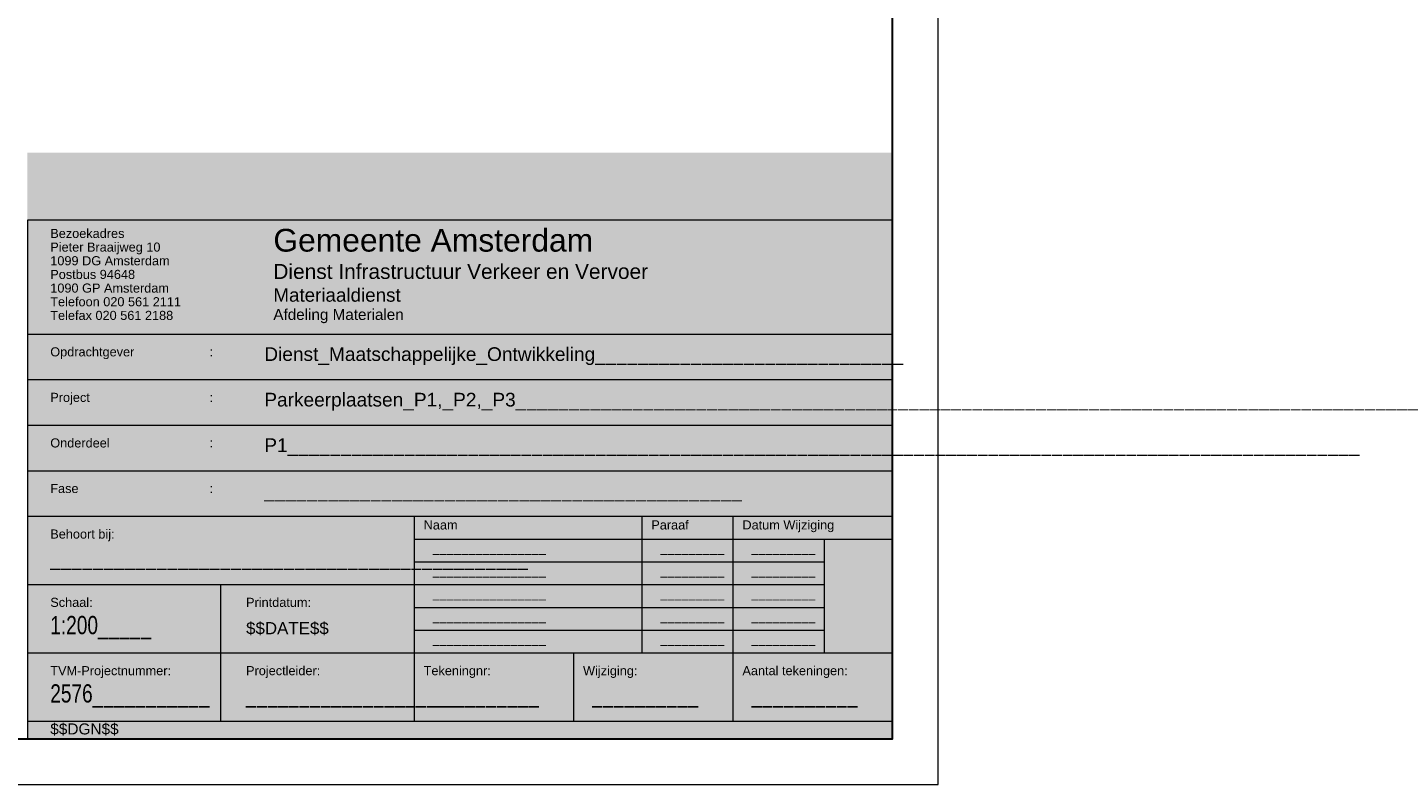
# Model space of a CAD drawing. Header units: metres. Extents: x 118578 to 118717, y 483740 to 483824.
# Tile 10 of 17: x 118656 to 118717, y 483740 to 483774. Entities that reach past the tile are written whole.
import ezdxf
from ezdxf.enums import TextEntityAlignment as Align

# ---------------------------------------------------------------- set-up
doc = ezdxf.new("R2010")
doc.units = ezdxf.units.M
doc.header["$MEASUREMENT"] = 0
doc.layers.add('Kader', color=7, linetype='Continuous', lineweight=0)
doc.styles.add('Style-arial', font='arial.shx')

# ---------------------------------------------------------------- blocks, each defined once
blk = doc.blocks.new('TEKKOP')
at = {"layer": 'Kader', "linetype": 'Continuous', "lineweight": 13}
for points in [[(-0.14937, 0.10554), (-0.1505, 0.10667), (-0.14856, 0.10862), (-0.1505, 0.11056), (-0.14937, 0.11169), (-0.14743, 0.10975), (-0.14549, 0.11169), (-0.14436, 0.11056), (-0.1463, 0.10862), (-0.14436, 0.10667), (-0.14549, 0.10554), (-0.14743, 0.10748)], [(-0.14937, 0.0985), (-0.1505, 0.09964), (-0.14856, 0.10158), (-0.1505, 0.10352), (-0.14937, 0.10465), (-0.14743, 0.10271), (-0.14549, 0.10465), (-0.14436, 0.10352), (-0.1463, 0.10158), (-0.14436, 0.09964), (-0.14549, 0.0985), (-0.14743, 0.10045)], [(-0.14937, 0.09146), (-0.1505, 0.0926), (-0.14856, 0.09454), (-0.1505, 0.09648), (-0.14937, 0.09761), (-0.14743, 0.09567), (-0.14549, 0.09761), (-0.14436, 0.09648), (-0.1463, 0.09454), (-0.14436, 0.0926), (-0.14549, 0.09146), (-0.14743, 0.09341)]]:
    blk.add_hatch(color=1, dxfattribs=at).paths.add_polyline_path(points)
at = {"layer": 'Kader', "color": 7, "linetype": 'Continuous', "lineweight": 13}
for p, q in [((-0.19, 0.11389), (-0.19, 0)), ((0, 0.11389), (-0.19, 0.11389)), ((0, 0.00389), (0, 0.11389)), ((-0.19, 0.08889), (0, 0.08889)), ((-0.19, 0.07889), (0, 0.07889)), ((-0.19, 0.06889), (0, 0.06889)), ((-0.19, 0.05889), (0, 0.05889)), ((-0.19, 0.04889), (0, 0.04889)), ((-0.105, 0.00389), (-0.105, 0.04889)), ((-0.055, 0.01889), (-0.055, 0.04889)), ((-0.035, 0.00389), (-0.035, 0.04889)), ((-0.105, 0.04389), (0, 0.04389)), ((-0.015, 0.01889), (-0.015, 0.04389)), ((-0.105, 0.03889), (-0.015, 0.03889)), ((-0.19, 0.03389), (-0.015, 0.03389)), ((-0.1475, 0.00389), (-0.1475, 0.03389)), ((-0.105, 0.02889), (-0.015, 0.02889)), ((-0.105, 0.02389), (-0.015, 0.02389)), ((-0.19, 0.01889), (0, 0.01889)), ((-0.07, 0.00389), (-0.07, 0.01889)), ((-0.19, 0.00389), (0, 0.00389)), ((0, 0.00389), (0, 0))]:
    blk.add_line(p, q, dxfattribs=at)
at = {"layer": 'Kader', "color": 254, "linetype": 'Continuous', "lineweight": 0}
blk.add_solid([(0, 0), (-0.19, 0), (0, 0.12871), (-0.19, 0.12871)], dxfattribs=at)
at = {"layer": 'Kader', "color": 7, "linetype": 'Continuous', "lineweight": 30, "style": 'Style-arial'}
for s, height, p in [('Bezoekadres', 0.001998, (-0.18499, 0.111)), ('Gemeente Amsterdam', 0.004998, (-0.136, 0.1095)), ('Pieter Braaijweg 10', 0.001998, (-0.18499, 0.108)), ('1099 DG Amsterdam', 0.001998, (-0.18499, 0.105)), ('Postbus 94648', 0.001998, (-0.18499, 0.102)), ('Dienst Infrastructuur Verkeer en Vervoer', 0.003282, (-0.136, 0.10265)), ('1090 GP Amsterdam', 0.001998, (-0.18499, 0.099)), ('Telefoon 020 561 2111', 0.001998, (-0.18499, 0.096)), ('Materiaaldienst', 0.002952, (-0.136, 0.09748)), ('Telefax 020 561 2188', 0.001998, (-0.18499, 0.093)), ('Afdeling Materialen', 0.002394, (-0.136, 0.0932)), ('Opdrachtgever', 0.001998, (-0.18499, 0.085)), (':', 0.002, (-0.14999, 0.085)), ('Project', 0.001998, (-0.18499, 0.075)), (':', 0.002, (-0.14999, 0.075)), ('Onderdeel', 0.001998, (-0.18499, 0.065)), (':', 0.002, (-0.14999, 0.065)), ('Fase', 0.001998, (-0.18499, 0.055)), (':', 0.002, (-0.14999, 0.055)), ('Behoort bij:', 0.001998, (-0.18499, 0.045)), ('Naam', 0.001998, (-0.10299, 0.047)), ('Paraaf', 0.001998, (-0.053, 0.047)), ('Datum Wijziging', 0.001998, (-0.03299, 0.047)), ('Schaal:', 0.001998, (-0.18499, 0.03)), ('Printdatum:', 0.001998, (-0.14199, 0.03)), ('TVM-Projectnummer:', 0.001998, (-0.18499, 0.015)), ('Projectleider:', 0.001998, (-0.14199, 0.015)), ('Tekeningnr:', 0.001998, (-0.10299, 0.015)), ('Wijziging:', 0.001998, (-0.06799, 0.015)), ('Aantal tekeningen:', 0.001998, (-0.03299, 0.015))]:
    blk.add_text(s, height=height, dxfattribs=at).set_placement(p, align=Align.MIDDLE_LEFT)
at = {"layer": 'Kader', "color": 7, "linetype": 'Continuous', "lineweight": 13, "style": 'Style-arial'}
for s, height, p in [('$$DATE$$', 0.002658, (-0.14199, 0.02433)), ('$$DGN$$', 0.002418, (-0.18499, 0.00221))]:
    blk.add_text(s, height=height, dxfattribs=at).set_placement(p, align=Align.MIDDLE_LEFT)
blk = doc.blocks.new('TEKTEK')
at = {"layer": 'Kader', "color": 7, "linetype": 'Continuous', "lineweight": 30, "style": 'Style-arial'}
for tag, height, p in [('TEKTEK_487', 0.003, (-0.13799, 0.0845)), ('TEKTEK_486', 0.003, (-0.13799, 0.0745)), ('TEKTEK_485', 0.003, (-0.13799, 0.06451)), ('TEKTEK_481', 0.003, (-0.13799, 0.05451)), ('TEKTEK_466', 0.002, (-0.101, 0.042)), ('TEKTEK_471', 0.002, (-0.05099, 0.042)), ('TEKTEK_476', 0.002, (-0.03099, 0.042)), ('TEKTEK_488', 0.003, (-0.18499, 0.0395)), ('TEKTEK_467', 0.002, (-0.101, 0.037)), ('TEKTEK_472', 0.002, (-0.05099, 0.037)), ('TEKTEK_477', 0.002, (-0.03099, 0.037)), ('TEKTEK_468', 0.002, (-0.101, 0.032)), ('TEKTEK_473', 0.002, (-0.05099, 0.032)), ('TEKTEK_478', 0.002, (-0.03099, 0.032)), ('TEKTEK_469', 0.002, (-0.101, 0.027)), ('TEKTEK_474', 0.002, (-0.05099, 0.027)), ('TEKTEK_479', 0.002, (-0.03099, 0.027)), ('TEKTEK_470', 0.002, (-0.101, 0.022)), ('TEKTEK_475', 0.002, (-0.05099, 0.022)), ('TEKTEK_480', 0.002, (-0.03099, 0.022))]:
    blk.add_attdef(tag, text='', height=height, dxfattribs=at).set_placement(p, align=Align.MIDDLE_LEFT)
at = {"layer": 'Kader', "color": 7, "linetype": 'Continuous', "lineweight": 30, "style": 'Style-arial', "width": 0.749625}
for tag, p in [('TEKTEK_484', (-0.18499, 0.02501)), ('TEKTEK_482', (-0.18499, 0.01001)), ('TEKTEK_490', (-0.14199, 0.01001)), ('TEKTEK_483', (-0.101, 0.01001)), ('TEKTEK_489', (-0.06599, 0.01001)), ('TEKTEK_491', (-0.03099, 0.01001))]:
    blk.add_attdef(tag, text='', height=0.004, dxfattribs=at).set_placement(p, align=Align.MIDDLE_LEFT)
blk = doc.blocks.new('A2')
at = {"layer": 'Kader', "color": 7, "linetype": 'Continuous', "lineweight": 0, "flags": 128}
blk.add_lwpolyline([(-0.297, -0.21), (0.297, -0.21), (0.297, 0.21), (-0.297, 0.21), (-0.297, -0.21)], close=True, dxfattribs=at)
at = {"layer": 'Kader', "color": 7, "linetype": 'Continuous', "lineweight": 30, "flags": 128}
blk.add_lwpolyline([(-0.287, -0.2), (0.287, -0.2), (0.287, 0.2), (-0.287, 0.2), (-0.287, -0.2)], close=True, dxfattribs=at)
at = {"layer": 'Kader', "color": 254, "linetype": 'Continuous', "lineweight": 0}
blk.add_blockref('TEKKOP', (0.287, -0.2), dxfattribs=at)
at = {"layer": 'Kader', "color": 7, "linetype": 'Continuous', "lineweight": 30}
blk.add_blockref('TEKTEK', (0.287, -0.2), dxfattribs=at).add_auto_attribs({'TEKTEK_466': '________________', 'TEKTEK_467': '________________', 'TEKTEK_468': '________________', 'TEKTEK_469': '________________', 'TEKTEK_470': '________________', 'TEKTEK_471': '_________', 'TEKTEK_472': '_________', 'TEKTEK_473': '_________', 'TEKTEK_474': '_________', 'TEKTEK_475': '_________', 'TEKTEK_476': '_________', 'TEKTEK_477': '_________', 'TEKTEK_478': '_________', 'TEKTEK_479': '_________', 'TEKTEK_480': '_________', 'TEKTEK_481': '_____________________________________________', 'TEKTEK_482': '2576___________', 'TEKTEK_483': '__________', 'TEKTEK_484': '1:200_____', 'TEKTEK_485': 'P1_____________________________________________________________________________________________________', 'TEKTEK_486': 'Parkeerplaatsen_P1,_P2,_P3_____________________________________________________________________________________', 'TEKTEK_487': 'Dienst_Maatschappelijke_Ontwikkeling_____________________________', 'TEKTEK_488': '_____________________________________________', 'TEKTEK_489': '__________', 'TEKTEK_490': '____________________', 'TEKTEK_491': '__________'})

msp = doc.modelspace()

# ---------------------------------------------------------------- block references
at = {"layer": 'Kader', "color": 7, "linetype": 'Continuous', "lineweight": 0, "xscale": 200, "yscale": 200, "zscale": 200}
msp.add_blockref('A2', (118637.012, 483782.346), dxfattribs=at)

doc.saveas('drawing.dxf')
